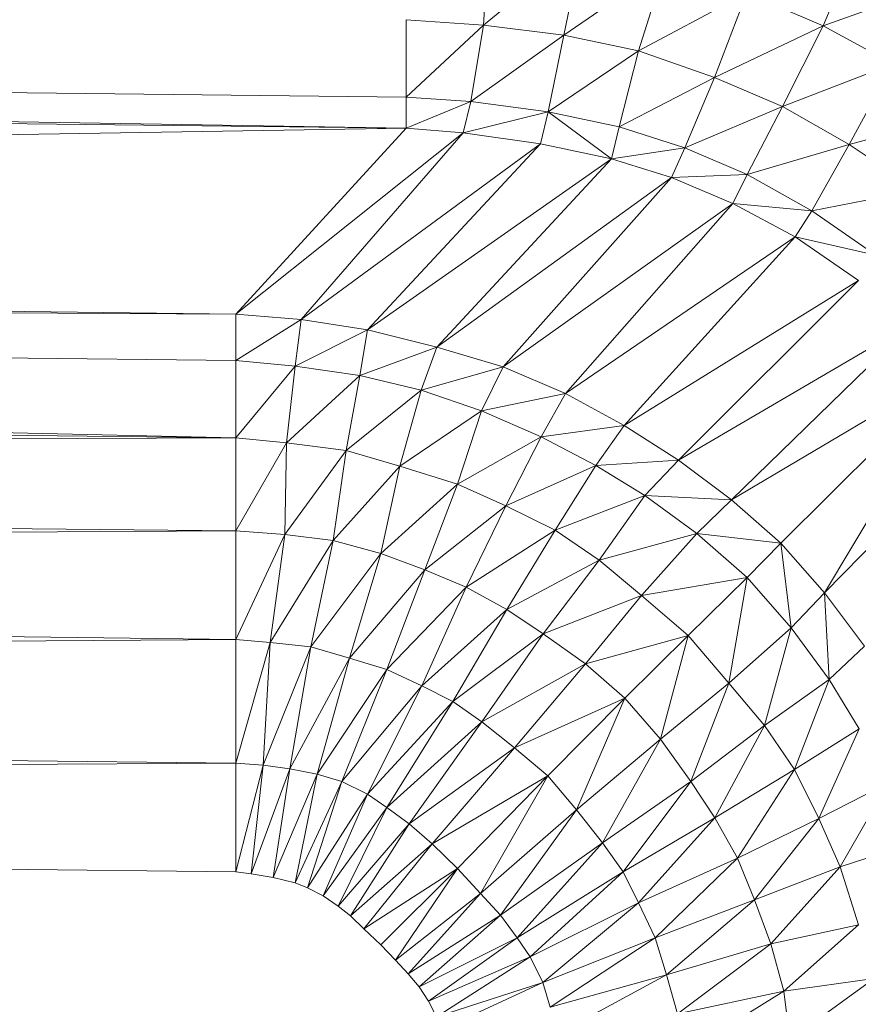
# Model space of a CAD drawing. Header units: metres. Extents: x 391.1 to 427.5, y 12.7 to 29.9.
# Tile 77 of 212: x 410.1411 to 410.1775, y 14.8713 to 14.9142. Entities that reach past the tile are written whole.
import ezdxf

# ---------------------------------------------------------------- set-up
doc = ezdxf.new("R2010")
doc.units = ezdxf.units.M
doc.layers.add('02_MOBILIARIO', color=7, linetype='Continuous', lineweight=18)

# ---------------------------------------------------------------- blocks, each defined once
blk = doc.blocks.new('Family - Plats de dutxa PS-1-153666-01_CLI_AIRE_PS1')
at = {"layer": '02_MOBILIARIO', "color": 253, "true_color": 0xaaaaaa}
for p, q in [((0.707793, 0.733558), (0.708066, 0.737659)), ((0.708066, 0.737659), (0.707793, 0.733558)), ((0.712103, 0.737112), (0.707793, 0.733558)), ((0.707793, 0.733558), (0.712103, 0.737112)), ((0.711293, 0.733124), (0.712103, 0.737112)), ((0.712103, 0.737112), (0.711293, 0.733124)), ((0.724098, 0.737171), (0.722579, 0.733531)), ((0.722579, 0.733531), (0.724098, 0.737171)), ((0.715712, 0.73618), (0.711293, 0.733124)), ((0.711293, 0.733124), (0.715712, 0.73618)), ((0.714548, 0.732452), (0.715712, 0.73618)), ((0.715712, 0.73618), (0.714548, 0.732452)), ((0.727632, 0.735335), (0.722579, 0.733531)), ((0.722579, 0.733531), (0.727632, 0.735335)), ((0.719247, 0.734957), (0.714548, 0.732452)), ((0.714548, 0.732452), (0.719247, 0.734957)), ((0.717854, 0.73129), (0.719247, 0.734957)), ((0.719247, 0.734957), (0.717854, 0.73129)), ((0.719247, 0.734957), (0.722579, 0.733531)), ((0.722579, 0.733531), (0.719247, 0.734957)), ((0.409997, 0.7338), (0.704435, 0.729081)), ((0.704435, 0.729081), (0.409997, 0.7338)), ((0.409997, 0.7338), (0.704435, 0.730429)), ((0.704435, 0.730429), (0.409997, 0.7338)), ((0.704435, 0.7338), (0.704435, 0.730429)), ((0.704435, 0.730429), (0.704435, 0.7338)), ((0.704435, 0.7338), (0.707793, 0.733558)), ((0.707793, 0.733558), (0.704435, 0.7338)), ((0.707793, 0.733558), (0.704435, 0.730429)), ((0.704435, 0.730429), (0.707793, 0.733558)), ((0.707248, 0.730237), (0.707793, 0.733558)), ((0.707793, 0.733558), (0.707248, 0.730237)), ((0.707793, 0.733558), (0.711293, 0.733124)), ((0.711293, 0.733124), (0.707793, 0.733558)), ((0.722579, 0.733531), (0.717854, 0.73129)), ((0.717854, 0.73129), (0.722579, 0.733531)), ((0.722579, 0.733531), (0.72081, 0.730019)), ((0.72081, 0.730019), (0.722579, 0.733531)), ((0.722579, 0.733531), (0.725607, 0.731878)), ((0.725607, 0.731878), (0.722579, 0.733531)), ((0.711293, 0.733124), (0.707248, 0.730237)), ((0.707248, 0.730237), (0.711293, 0.733124)), ((0.710613, 0.729785), (0.711293, 0.733124)), ((0.711293, 0.733124), (0.710613, 0.729785)), ((0.711293, 0.733124), (0.714548, 0.732452)), ((0.714548, 0.732452), (0.711293, 0.733124)), ((0.409997, 0.732452), (0.704435, 0.729081)), ((0.704435, 0.729081), (0.409997, 0.732452)), ((0.714548, 0.732452), (0.710613, 0.729785)), ((0.710613, 0.729785), (0.714548, 0.732452)), ((0.713706, 0.72914), (0.714548, 0.732452)), ((0.714548, 0.732452), (0.713706, 0.72914)), ((0.714548, 0.732452), (0.717854, 0.73129)), ((0.717854, 0.73129), (0.714548, 0.732452)), ((0.725607, 0.731878), (0.72081, 0.730019)), ((0.72081, 0.730019), (0.725607, 0.731878)), ((0.725607, 0.731878), (0.7237, 0.728375)), ((0.7237, 0.728375), (0.725607, 0.731878)), ((0.717854, 0.73129), (0.713706, 0.72914)), ((0.713706, 0.72914), (0.717854, 0.73129)), ((0.716562, 0.728223), (0.717854, 0.73129)), ((0.717854, 0.73129), (0.716562, 0.728223)), ((0.717854, 0.73129), (0.72081, 0.730019)), ((0.72081, 0.730019), (0.717854, 0.73129)), ((0.704435, 0.729081), (0.704435, 0.730429)), ((0.707248, 0.730237), (0.704435, 0.730429)), ((0.704435, 0.729081), (0.704435, 0.730429)), ((0.704435, 0.730429), (0.707248, 0.730237)), ((0.707248, 0.730237), (0.704435, 0.729081)), ((0.704435, 0.729081), (0.707248, 0.730237)), ((0.706908, 0.728879), (0.707248, 0.730237)), ((0.707248, 0.730237), (0.706908, 0.728879)), ((0.710613, 0.729785), (0.707248, 0.730237)), ((0.707248, 0.730237), (0.710613, 0.729785)), ((0.710613, 0.729785), (0.706908, 0.728879)), ((0.706908, 0.728879), (0.710613, 0.729785)), ((0.710613, 0.729785), (0.710273, 0.728393)), ((0.710613, 0.729785), (0.710273, 0.728393)), ((0.713706, 0.72914), (0.710613, 0.729785)), ((0.713367, 0.727748), (0.710613, 0.729785)), ((0.710613, 0.729785), (0.713706, 0.72914)), ((0.710613, 0.729785), (0.713367, 0.727748)), ((0.72081, 0.730019), (0.716562, 0.728223)), ((0.716562, 0.728223), (0.72081, 0.730019)), ((0.719267, 0.727059), (0.72081, 0.730019)), ((0.72081, 0.730019), (0.719267, 0.727059)), ((0.72081, 0.730019), (0.7237, 0.728375)), ((0.7237, 0.728375), (0.72081, 0.730019)), ((0.728874, 0.729771), (0.7237, 0.728375)), ((0.7237, 0.728375), (0.728874, 0.729771)), ((0.704435, 0.729081), (0.409997, 0.724362)), ((0.409997, 0.724362), (0.704435, 0.729081)), ((0.704435, 0.729081), (0.697019, 0.720991)), ((0.697019, 0.720991), (0.704435, 0.729081)), ((0.706908, 0.728879), (0.697019, 0.720991)), ((0.697019, 0.720991), (0.706908, 0.728879)), ((0.699866, 0.720754), (0.706908, 0.728879)), ((0.706908, 0.728879), (0.699866, 0.720754)), ((0.704435, 0.729081), (0.706908, 0.728879)), ((0.706908, 0.728879), (0.704435, 0.729081)), ((0.706908, 0.728879), (0.710273, 0.728393)), ((0.710273, 0.728393), (0.706908, 0.728879)), ((0.713367, 0.727748), (0.713706, 0.72914)), ((0.713367, 0.727748), (0.713706, 0.72914)), ((0.716562, 0.728223), (0.713706, 0.72914)), ((0.713706, 0.72914), (0.716562, 0.728223)), ((0.710273, 0.728393), (0.699866, 0.720754)), ((0.699866, 0.720754), (0.710273, 0.728393)), ((0.702759, 0.720304), (0.710273, 0.728393)), ((0.710273, 0.728393), (0.702759, 0.720304)), ((0.710273, 0.728393), (0.713367, 0.727748)), ((0.713367, 0.727748), (0.710273, 0.728393)), ((0.7237, 0.728375), (0.719267, 0.727059)), ((0.719267, 0.727059), (0.7237, 0.728375)), ((0.722075, 0.725476), (0.7237, 0.728375)), ((0.7237, 0.728375), (0.722075, 0.725476)), ((0.7237, 0.728375), (0.726682, 0.726384)), ((0.726682, 0.726384), (0.7237, 0.728375)), ((0.716562, 0.728223), (0.713367, 0.727748)), ((0.713367, 0.727748), (0.716562, 0.728223)), ((0.715984, 0.726933), (0.716562, 0.728223)), ((0.716562, 0.728223), (0.715984, 0.726933)), ((0.719267, 0.727059), (0.716562, 0.728223)), ((0.716562, 0.728223), (0.719267, 0.727059)), ((0.713367, 0.727748), (0.702759, 0.720304)), ((0.702759, 0.720304), (0.713367, 0.727748)), ((0.705764, 0.719553), (0.713367, 0.727748)), ((0.713367, 0.727748), (0.705764, 0.719553)), ((0.713367, 0.727748), (0.715984, 0.726933)), ((0.715984, 0.726933), (0.713367, 0.727748)), ((0.715984, 0.726933), (0.705764, 0.719553)), ((0.705764, 0.719553), (0.715984, 0.726933)), ((0.708656, 0.71869), (0.715984, 0.726933)), ((0.715984, 0.726933), (0.708656, 0.71869)), ((0.719267, 0.727059), (0.715984, 0.726933)), ((0.715984, 0.726933), (0.719267, 0.727059)), ((0.715984, 0.726933), (0.71865, 0.725804)), ((0.71865, 0.725804), (0.715984, 0.726933)), ((0.71865, 0.725804), (0.719267, 0.727059)), ((0.719267, 0.727059), (0.71865, 0.725804)), ((0.719267, 0.727059), (0.722075, 0.725476)), ((0.722075, 0.725476), (0.719267, 0.727059)), ((0.726682, 0.726384), (0.722075, 0.725476)), ((0.722075, 0.725476), (0.726682, 0.726384)), ((0.71865, 0.725804), (0.708656, 0.71869)), ((0.708656, 0.71869), (0.71865, 0.725804)), ((0.711361, 0.717527), (0.71865, 0.725804)), ((0.71865, 0.725804), (0.711361, 0.717527)), ((0.71865, 0.725804), (0.721359, 0.724354)), ((0.722075, 0.725476), (0.71865, 0.725804)), ((0.721359, 0.724354), (0.71865, 0.725804)), ((0.71865, 0.725804), (0.722075, 0.725476)), ((0.721359, 0.724354), (0.722075, 0.725476)), ((0.722075, 0.725476), (0.721359, 0.724354)), ((0.722075, 0.725476), (0.724867, 0.723552)), ((0.724867, 0.723552), (0.722075, 0.725476)), ((0.409997, 0.724362), (0.697019, 0.720991)), ((0.697019, 0.720991), (0.409997, 0.724362)), ((0.721359, 0.724354), (0.711361, 0.717527)), ((0.711361, 0.717527), (0.721359, 0.724354)), ((0.713916, 0.716138), (0.721359, 0.724354)), ((0.721359, 0.724354), (0.713916, 0.716138)), ((0.721359, 0.724354), (0.724113, 0.72245)), ((0.724867, 0.723552), (0.721359, 0.724354)), ((0.724113, 0.72245), (0.721359, 0.724354)), ((0.721359, 0.724354), (0.724867, 0.723552)), ((0.724113, 0.72245), (0.713916, 0.716138)), ((0.713916, 0.716138), (0.724113, 0.72245)), ((0.716282, 0.714637), (0.724113, 0.72245)), ((0.724113, 0.72245), (0.716282, 0.714637)), ((0.409997, 0.722339), (0.697019, 0.715598)), ((0.697019, 0.715598), (0.409997, 0.722339)), ((0.409997, 0.722339), (0.697019, 0.718969)), ((0.697019, 0.720991), (0.409997, 0.722339)), ((0.697019, 0.718969), (0.409997, 0.722339)), ((0.409997, 0.722339), (0.697019, 0.720991)), ((0.697019, 0.720991), (0.697019, 0.718969)), ((0.699866, 0.720754), (0.697019, 0.720991)), ((0.697019, 0.718969), (0.697019, 0.720991)), ((0.697019, 0.720991), (0.699866, 0.720754)), ((0.699866, 0.720754), (0.697019, 0.718969)), ((0.697019, 0.718969), (0.699866, 0.720754)), ((0.699603, 0.718728), (0.699866, 0.720754)), ((0.699866, 0.720754), (0.699603, 0.718728)), ((0.702759, 0.720304), (0.699866, 0.720754)), ((0.699866, 0.720754), (0.702759, 0.720304)), ((0.702759, 0.720304), (0.699603, 0.718728)), ((0.699603, 0.718728), (0.702759, 0.720304)), ((0.702421, 0.718315), (0.702759, 0.720304)), ((0.702759, 0.720304), (0.702421, 0.718315)), ((0.705764, 0.719553), (0.702759, 0.720304)), ((0.702759, 0.720304), (0.705764, 0.719553)), ((0.726512, 0.720634), (0.716282, 0.714637)), ((0.716282, 0.714637), (0.726512, 0.720634)), ((0.718593, 0.712901), (0.726512, 0.720634)), ((0.726512, 0.720634), (0.718593, 0.712901)), ((0.705764, 0.719553), (0.702421, 0.718315)), ((0.702421, 0.718315), (0.705764, 0.719553)), ((0.705088, 0.717677), (0.705764, 0.719553)), ((0.705764, 0.719553), (0.705088, 0.717677)), ((0.708656, 0.71869), (0.705764, 0.719553)), ((0.705764, 0.719553), (0.708656, 0.71869)), ((0.409997, 0.718969), (0.697019, 0.715598)), ((0.697019, 0.715598), (0.409997, 0.718969)), ((0.697019, 0.715598), (0.697019, 0.718969)), ((0.699603, 0.718728), (0.697019, 0.718969)), ((0.697019, 0.715598), (0.697019, 0.718969)), ((0.697019, 0.718969), (0.699603, 0.718728)), ((0.699603, 0.718728), (0.697019, 0.715598)), ((0.697019, 0.715598), (0.699603, 0.718728)), ((0.699227, 0.715387), (0.699603, 0.718728)), ((0.699603, 0.718728), (0.699227, 0.715387)), ((0.702421, 0.718315), (0.699603, 0.718728)), ((0.699603, 0.718728), (0.702421, 0.718315)), ((0.708656, 0.71869), (0.705088, 0.717677)), ((0.705088, 0.717677), (0.708656, 0.71869)), ((0.707717, 0.716776), (0.708656, 0.71869)), ((0.708656, 0.71869), (0.707717, 0.716776)), ((0.711361, 0.717527), (0.708656, 0.71869)), ((0.708656, 0.71869), (0.711361, 0.717527)), ((0.72857, 0.718834), (0.718593, 0.712901)), ((0.718593, 0.712901), (0.72857, 0.718834)), ((0.720739, 0.711018), (0.72857, 0.718834)), ((0.72857, 0.718834), (0.720739, 0.711018)), ((0.722637, 0.708856), (0.72857, 0.718834)), ((0.72857, 0.718834), (0.722637, 0.708856)), ((0.702421, 0.718315), (0.699227, 0.715387)), ((0.699227, 0.715387), (0.702421, 0.718315)), ((0.70182, 0.71505), (0.702421, 0.718315)), ((0.702421, 0.718315), (0.70182, 0.71505)), ((0.705088, 0.717677), (0.702421, 0.718315)), ((0.702421, 0.718315), (0.705088, 0.717677)), ((0.705088, 0.717677), (0.70182, 0.71505)), ((0.70182, 0.71505), (0.705088, 0.717677)), ((0.705088, 0.717677), (0.704152, 0.71437)), ((0.704152, 0.71437), (0.705088, 0.717677)), ((0.707717, 0.716776), (0.705088, 0.717677)), ((0.705088, 0.717677), (0.707717, 0.716776)), ((0.711361, 0.717527), (0.707717, 0.716776)), ((0.707717, 0.716776), (0.711361, 0.717527)), ((0.710309, 0.71565), (0.711361, 0.717527)), ((0.711361, 0.717527), (0.710309, 0.71565)), ((0.713916, 0.716138), (0.711361, 0.717527)), ((0.711361, 0.717527), (0.713916, 0.716138)), ((0.707717, 0.716776), (0.704152, 0.71437)), ((0.704152, 0.71437), (0.707717, 0.716776)), ((0.706669, 0.713582), (0.707717, 0.716776)), ((0.707717, 0.716776), (0.706669, 0.713582)), ((0.710309, 0.71565), (0.707717, 0.716776)), ((0.707717, 0.716776), (0.710309, 0.71565)), ((0.73037, 0.716775), (0.722637, 0.708856)), ((0.722637, 0.708856), (0.73037, 0.716775)), ((0.713916, 0.716138), (0.710309, 0.71565)), ((0.710309, 0.71565), (0.713916, 0.716138)), ((0.71268, 0.714408), (0.713916, 0.716138)), ((0.713916, 0.716138), (0.71268, 0.714408)), ((0.716282, 0.714637), (0.713916, 0.716138)), ((0.713916, 0.716138), (0.716282, 0.714637)), ((0.697019, 0.715598), (0.409997, 0.714444)), ((0.409997, 0.714444), (0.697019, 0.715598)), ((0.697019, 0.715598), (0.697019, 0.711553)), ((0.699227, 0.715387), (0.697019, 0.715598)), ((0.697019, 0.711553), (0.697019, 0.715598)), ((0.697019, 0.715598), (0.699227, 0.715387)), ((0.710309, 0.71565), (0.706669, 0.713582)), ((0.706669, 0.713582), (0.710309, 0.71565)), ((0.708773, 0.712644), (0.710309, 0.71565)), ((0.710309, 0.71565), (0.708773, 0.712644)), ((0.71268, 0.714408), (0.710309, 0.71565)), ((0.710309, 0.71565), (0.71268, 0.714408)), ((0.699227, 0.715387), (0.697019, 0.711553)), ((0.697019, 0.711553), (0.699227, 0.715387)), ((0.699156, 0.711395), (0.699227, 0.715387)), ((0.699227, 0.715387), (0.699156, 0.711395)), ((0.70182, 0.71505), (0.699227, 0.715387)), ((0.699227, 0.715387), (0.70182, 0.71505)), ((0.70182, 0.71505), (0.699156, 0.711395)), ((0.699156, 0.711395), (0.70182, 0.71505)), ((0.70126, 0.711132), (0.70182, 0.71505)), ((0.70182, 0.71505), (0.70126, 0.711132)), ((0.70182, 0.71505), (0.704152, 0.71437)), ((0.704152, 0.71437), (0.70182, 0.71505)), ((0.409997, 0.714444), (0.697019, 0.711553)), ((0.697019, 0.711553), (0.409997, 0.714444)), ((0.704152, 0.71437), (0.70126, 0.711132)), ((0.70126, 0.711132), (0.704152, 0.71437)), ((0.703326, 0.710569), (0.704152, 0.71437)), ((0.704152, 0.71437), (0.703326, 0.710569)), ((0.704152, 0.71437), (0.706669, 0.713582)), ((0.706669, 0.713582), (0.704152, 0.71437)), ((0.71268, 0.714408), (0.708773, 0.712644)), ((0.708773, 0.712644), (0.71268, 0.714408)), ((0.710914, 0.711593), (0.71268, 0.714408)), ((0.71268, 0.714408), (0.710914, 0.711593)), ((0.716282, 0.714637), (0.71268, 0.714408)), ((0.71268, 0.714408), (0.716282, 0.714637)), ((0.714821, 0.713095), (0.71268, 0.714408)), ((0.71268, 0.714408), (0.714821, 0.713095)), ((0.714821, 0.713095), (0.716282, 0.714637)), ((0.716282, 0.714637), (0.714821, 0.713095)), ((0.718593, 0.712901), (0.716282, 0.714637)), ((0.716282, 0.714637), (0.718593, 0.712901)), ((0.706669, 0.713582), (0.703326, 0.710569)), ((0.703326, 0.710569), (0.706669, 0.713582)), ((0.706669, 0.713582), (0.705242, 0.709856)), ((0.705242, 0.709856), (0.706669, 0.713582)), ((0.708773, 0.712644), (0.706669, 0.713582)), ((0.706669, 0.713582), (0.708773, 0.712644)), ((0.714821, 0.713095), (0.710914, 0.711593)), ((0.710914, 0.711593), (0.714821, 0.713095)), ((0.71283, 0.71028), (0.714821, 0.713095)), ((0.714821, 0.713095), (0.71283, 0.71028)), ((0.718593, 0.712901), (0.714821, 0.713095)), ((0.717075, 0.711443), (0.714821, 0.713095)), ((0.714821, 0.713095), (0.718593, 0.712901)), ((0.714821, 0.713095), (0.717075, 0.711443)), ((0.708773, 0.712644), (0.705242, 0.709856)), ((0.705242, 0.709856), (0.708773, 0.712644)), ((0.707045, 0.709105), (0.708773, 0.712644)), ((0.708773, 0.712644), (0.707045, 0.709105)), ((0.710914, 0.711593), (0.708773, 0.712644)), ((0.708773, 0.712644), (0.710914, 0.711593)), ((0.717075, 0.711443), (0.718593, 0.712901)), ((0.718593, 0.712901), (0.717075, 0.711443)), ((0.720739, 0.711018), (0.718593, 0.712901)), ((0.718593, 0.712901), (0.720739, 0.711018)), ((0.697019, 0.711553), (0.409997, 0.710205)), ((0.409997, 0.710205), (0.697019, 0.711553)), ((0.697019, 0.711553), (0.697019, 0.706834)), ((0.697019, 0.706834), (0.697019, 0.711553)), ((0.697019, 0.711553), (0.699156, 0.711395)), ((0.699156, 0.711395), (0.697019, 0.711553)), ((0.699156, 0.711395), (0.697019, 0.706834)), ((0.697019, 0.706834), (0.699156, 0.711395)), ((0.698518, 0.706692), (0.699156, 0.711395)), ((0.699156, 0.711395), (0.698518, 0.706692)), ((0.699156, 0.711395), (0.70126, 0.711132)), ((0.70126, 0.711132), (0.699156, 0.711395)), ((0.710914, 0.711593), (0.707045, 0.709105)), ((0.707045, 0.709105), (0.710914, 0.711593)), ((0.70881, 0.70813), (0.710914, 0.711593)), ((0.710914, 0.711593), (0.70881, 0.70813)), ((0.71283, 0.71028), (0.710914, 0.711593)), ((0.710914, 0.711593), (0.71283, 0.71028)), ((0.717075, 0.711443), (0.71283, 0.71028)), ((0.71283, 0.71028), (0.717075, 0.711443)), ((0.714671, 0.708741), (0.717075, 0.711443)), ((0.717075, 0.711443), (0.714671, 0.708741)), ((0.720739, 0.711018), (0.717075, 0.711443)), ((0.719267, 0.70953), (0.717075, 0.711443)), ((0.717075, 0.711443), (0.720739, 0.711018)), ((0.717075, 0.711443), (0.719267, 0.70953)), ((0.70126, 0.711132), (0.698518, 0.706692)), ((0.698518, 0.706692), (0.70126, 0.711132)), ((0.700283, 0.706505), (0.70126, 0.711132)), ((0.70126, 0.711132), (0.700283, 0.706505)), ((0.70126, 0.711132), (0.703326, 0.710569)), ((0.703326, 0.710569), (0.70126, 0.711132)), ((0.719267, 0.70953), (0.720739, 0.711018)), ((0.720739, 0.711018), (0.719267, 0.70953)), ((0.722637, 0.708856), (0.720739, 0.711018)), ((0.72118, 0.707339), (0.720739, 0.711018)), ((0.720739, 0.711018), (0.722637, 0.708856)), ((0.720739, 0.711018), (0.72118, 0.707339)), ((0.703326, 0.710569), (0.700283, 0.706505)), ((0.700283, 0.706505), (0.703326, 0.710569)), ((0.701974, 0.706017), (0.703326, 0.710569)), ((0.703326, 0.710569), (0.701974, 0.706017)), ((0.703326, 0.710569), (0.705242, 0.709856)), ((0.705242, 0.709856), (0.703326, 0.710569)), ((0.409997, 0.710205), (0.697019, 0.706834)), ((0.697019, 0.706834), (0.409997, 0.710205)), ((0.71283, 0.71028), (0.70881, 0.70813)), ((0.70881, 0.70813), (0.71283, 0.71028)), ((0.710388, 0.707079), (0.71283, 0.71028)), ((0.71283, 0.71028), (0.710388, 0.707079)), ((0.714671, 0.708741), (0.71283, 0.71028)), ((0.71283, 0.71028), (0.714671, 0.708741)), ((0.705242, 0.709856), (0.701974, 0.706017)), ((0.701974, 0.706017), (0.705242, 0.709856)), ((0.703589, 0.705529), (0.705242, 0.709856)), ((0.705242, 0.709856), (0.703589, 0.705529)), ((0.705242, 0.709856), (0.707045, 0.709105)), ((0.707045, 0.709105), (0.705242, 0.709856)), ((0.719267, 0.70953), (0.714671, 0.708741)), ((0.714671, 0.708741), (0.719267, 0.70953)), ((0.716697, 0.707003), (0.719267, 0.70953)), ((0.719267, 0.70953), (0.716697, 0.707003)), ((0.718477, 0.704934), (0.719267, 0.70953)), ((0.719267, 0.70953), (0.718477, 0.704934)), ((0.72118, 0.707339), (0.719267, 0.70953)), ((0.719267, 0.70953), (0.72118, 0.707339)), ((0.707045, 0.709105), (0.703589, 0.705529)), ((0.703589, 0.705529), (0.707045, 0.709105)), ((0.705109, 0.704811), (0.707045, 0.709105)), ((0.707045, 0.709105), (0.705109, 0.704811)), ((0.707045, 0.709105), (0.70881, 0.70813)), ((0.70881, 0.70813), (0.707045, 0.709105)), ((0.714671, 0.708741), (0.710388, 0.707079)), ((0.710388, 0.707079), (0.714671, 0.708741)), ((0.714671, 0.708741), (0.712229, 0.705765)), ((0.712229, 0.705765), (0.714671, 0.708741)), ((0.716697, 0.707003), (0.714671, 0.708741)), ((0.714671, 0.708741), (0.716697, 0.707003)), ((0.722637, 0.708856), (0.72118, 0.707339)), ((0.72118, 0.707339), (0.722637, 0.708856)), ((0.724373, 0.706546), (0.722637, 0.708856)), ((0.722831, 0.705085), (0.722637, 0.708856)), ((0.722637, 0.708856), (0.724373, 0.706546)), ((0.722637, 0.708856), (0.722831, 0.705085)), ((0.70881, 0.70813), (0.705109, 0.704811)), ((0.705109, 0.704811), (0.70881, 0.70813)), ((0.706458, 0.704137), (0.70881, 0.70813)), ((0.70881, 0.70813), (0.706458, 0.704137)), ((0.70881, 0.70813), (0.710388, 0.707079)), ((0.710388, 0.707079), (0.70881, 0.70813)), ((0.710388, 0.707079), (0.706458, 0.704137)), ((0.706458, 0.704137), (0.710388, 0.707079)), ((0.707721, 0.70324), (0.710388, 0.707079)), ((0.710388, 0.707079), (0.707721, 0.70324)), ((0.710388, 0.707079), (0.712229, 0.705765)), ((0.712229, 0.705765), (0.710388, 0.707079)), ((0.716697, 0.707003), (0.712229, 0.705765)), ((0.712229, 0.705765), (0.716697, 0.707003)), ((0.713941, 0.704275), (0.716697, 0.707003)), ((0.716697, 0.707003), (0.713941, 0.704275)), ((0.715502, 0.702493), (0.716697, 0.707003)), ((0.716697, 0.707003), (0.715502, 0.702493)), ((0.718477, 0.704934), (0.716697, 0.707003)), ((0.716697, 0.707003), (0.718477, 0.704934)), ((0.72118, 0.707339), (0.718477, 0.704934)), ((0.718477, 0.704934), (0.72118, 0.707339)), ((0.720016, 0.703094), (0.72118, 0.707339)), ((0.72118, 0.707339), (0.720016, 0.703094)), ((0.722831, 0.705085), (0.72118, 0.707339)), ((0.72118, 0.707339), (0.722831, 0.705085)), ((0.697019, 0.706834), (0.409997, 0.704811)), ((0.409997, 0.704811), (0.697019, 0.706834)), ((0.697019, 0.706834), (0.697019, 0.701441)), ((0.698518, 0.706692), (0.697019, 0.706834)), ((0.697019, 0.701441), (0.697019, 0.706834)), ((0.697019, 0.706834), (0.698518, 0.706692)), ((0.698518, 0.706692), (0.697019, 0.701441)), ((0.697019, 0.701441), (0.698518, 0.706692)), ((0.698217, 0.701357), (0.698518, 0.706692)), ((0.698518, 0.706692), (0.698217, 0.701357)), ((0.700283, 0.706505), (0.698518, 0.706692)), ((0.698518, 0.706692), (0.700283, 0.706505)), ((0.724373, 0.706546), (0.722831, 0.705085)), ((0.722831, 0.705085), (0.724373, 0.706546)), ((0.700283, 0.706505), (0.698217, 0.701357)), ((0.698217, 0.701357), (0.700283, 0.706505)), ((0.699367, 0.701205), (0.700283, 0.706505)), ((0.700283, 0.706505), (0.699367, 0.701205)), ((0.701974, 0.706017), (0.700283, 0.706505)), ((0.700283, 0.706505), (0.701974, 0.706017)), ((0.701974, 0.706017), (0.699367, 0.701205)), ((0.699367, 0.701205), (0.701974, 0.706017)), ((0.700561, 0.700966), (0.701974, 0.706017)), ((0.701974, 0.706017), (0.700561, 0.700966)), ((0.703589, 0.705529), (0.701974, 0.706017)), ((0.701974, 0.706017), (0.703589, 0.705529)), ((0.712229, 0.705765), (0.707721, 0.70324)), ((0.707721, 0.70324), (0.712229, 0.705765)), ((0.709154, 0.702115), (0.712229, 0.705765)), ((0.712229, 0.705765), (0.709154, 0.702115)), ((0.712229, 0.705765), (0.713941, 0.704275)), ((0.713941, 0.704275), (0.712229, 0.705765)), ((0.703589, 0.705529), (0.700561, 0.700966)), ((0.700561, 0.700966), (0.703589, 0.705529)), ((0.701635, 0.700646), (0.703589, 0.705529)), ((0.703589, 0.705529), (0.701635, 0.700646)), ((0.705109, 0.704811), (0.703589, 0.705529)), ((0.703589, 0.705529), (0.705109, 0.704811)), ((0.409997, 0.704811), (0.697019, 0.701441)), ((0.697019, 0.701441), (0.409997, 0.704811)), ((0.705109, 0.704811), (0.701635, 0.700646)), ((0.701635, 0.700646), (0.705109, 0.704811)), ((0.702753, 0.700099), (0.705109, 0.704811)), ((0.705109, 0.704811), (0.702753, 0.700099)), ((0.706458, 0.704137), (0.705109, 0.704811)), ((0.705109, 0.704811), (0.706458, 0.704137)), ((0.715502, 0.702493), (0.718477, 0.704934)), ((0.718477, 0.704934), (0.715502, 0.702493)), ((0.716815, 0.700652), (0.718477, 0.704934)), ((0.718477, 0.704934), (0.716815, 0.700652)), ((0.720016, 0.703094), (0.718477, 0.704934)), ((0.718477, 0.704934), (0.720016, 0.703094)), ((0.722831, 0.705085), (0.720016, 0.703094)), ((0.720016, 0.703094), (0.722831, 0.705085)), ((0.72133, 0.701178), (0.722831, 0.705085)), ((0.722831, 0.705085), (0.72133, 0.701178)), ((0.724144, 0.702943), (0.722831, 0.705085)), ((0.722831, 0.705085), (0.724144, 0.702943)), ((0.706458, 0.704137), (0.702753, 0.700099)), ((0.702753, 0.700099), (0.706458, 0.704137)), ((0.703589, 0.699521), (0.706458, 0.704137)), ((0.706458, 0.704137), (0.703589, 0.699521)), ((0.707721, 0.70324), (0.706458, 0.704137)), ((0.706458, 0.704137), (0.707721, 0.70324)), ((0.713941, 0.704275), (0.709154, 0.702115)), ((0.709154, 0.702115), (0.713941, 0.704275)), ((0.710604, 0.700904), (0.713941, 0.704275)), ((0.713941, 0.704275), (0.710604, 0.700904)), ((0.711851, 0.699418), (0.713941, 0.704275)), ((0.713941, 0.704275), (0.711851, 0.699418)), ((0.713941, 0.704275), (0.715502, 0.702493)), ((0.715502, 0.702493), (0.713941, 0.704275)), ((0.707721, 0.70324), (0.703589, 0.699521)), ((0.703589, 0.699521), (0.707721, 0.70324)), ((0.707721, 0.70324), (0.704566, 0.698808)), ((0.704566, 0.698808), (0.707721, 0.70324)), ((0.709154, 0.702115), (0.707721, 0.70324)), ((0.707721, 0.70324), (0.709154, 0.702115)), ((0.720016, 0.703094), (0.716815, 0.700652)), ((0.716815, 0.700652), (0.720016, 0.703094)), ((0.717866, 0.699074), (0.720016, 0.703094)), ((0.720016, 0.703094), (0.717866, 0.699074)), ((0.72133, 0.701178), (0.720016, 0.703094)), ((0.720016, 0.703094), (0.72133, 0.701178)), ((0.724144, 0.702943), (0.72133, 0.701178)), ((0.72133, 0.701178), (0.724144, 0.702943)), ((0.72238, 0.699037), (0.724144, 0.702943)), ((0.724144, 0.702943), (0.72238, 0.699037)), ((0.715502, 0.702493), (0.711851, 0.699418)), ((0.711851, 0.699418), (0.715502, 0.702493)), ((0.712976, 0.697985), (0.715502, 0.702493)), ((0.715502, 0.702493), (0.712976, 0.697985)), ((0.715502, 0.702493), (0.716815, 0.700652)), ((0.716815, 0.700652), (0.715502, 0.702493)), ((0.709154, 0.702115), (0.704566, 0.698808)), ((0.704566, 0.698808), (0.709154, 0.702115)), ((0.705572, 0.697934), (0.709154, 0.702115)), ((0.709154, 0.702115), (0.705572, 0.697934)), ((0.710604, 0.700904), (0.709154, 0.702115)), ((0.709154, 0.702115), (0.710604, 0.700904)), ((0.697019, 0.701441), (0.409997, 0.700092)), ((0.409997, 0.700092), (0.697019, 0.701441)), ((0.697019, 0.701441), (0.697019, 0.696721)), ((0.698217, 0.701357), (0.697019, 0.701441)), ((0.697019, 0.696721), (0.697019, 0.701441)), ((0.697019, 0.701441), (0.698217, 0.701357)), ((0.698217, 0.701357), (0.697019, 0.696721)), ((0.697019, 0.696721), (0.698217, 0.701357)), ((0.697697, 0.696631), (0.698217, 0.701357)), ((0.698217, 0.701357), (0.697697, 0.696631)), ((0.699367, 0.701205), (0.697697, 0.696631)), ((0.697697, 0.696631), (0.699367, 0.701205)), ((0.699367, 0.701205), (0.698217, 0.701357)), ((0.698217, 0.701357), (0.699367, 0.701205)), ((0.698651, 0.696479), (0.699367, 0.701205)), ((0.699367, 0.701205), (0.698651, 0.696479)), ((0.700561, 0.700966), (0.698651, 0.696479)), ((0.698651, 0.696479), (0.700561, 0.700966)), ((0.700561, 0.700966), (0.699367, 0.701205)), ((0.699367, 0.701205), (0.700561, 0.700966)), ((0.699606, 0.696241), (0.700561, 0.700966)), ((0.700561, 0.700966), (0.699606, 0.696241)), ((0.701635, 0.700646), (0.700561, 0.700966)), ((0.700561, 0.700966), (0.701635, 0.700646)), ((0.72133, 0.701178), (0.717866, 0.699074)), ((0.717866, 0.699074), (0.72133, 0.701178)), ((0.718842, 0.697309), (0.72133, 0.701178)), ((0.72133, 0.701178), (0.718842, 0.697309)), ((0.72238, 0.699037), (0.72133, 0.701178)), ((0.72133, 0.701178), (0.72238, 0.699037)), ((0.701635, 0.700646), (0.699606, 0.696241)), ((0.699606, 0.696241), (0.701635, 0.700646)), ((0.700149, 0.696024), (0.701635, 0.700646)), ((0.701635, 0.700646), (0.700149, 0.696024)), ((0.702753, 0.700099), (0.701635, 0.700646)), ((0.701635, 0.700646), (0.702753, 0.700099)), ((0.710604, 0.700904), (0.705572, 0.697934)), ((0.705572, 0.697934), (0.710604, 0.700904)), ((0.710604, 0.700904), (0.706672, 0.696868)), ((0.706672, 0.696868), (0.710604, 0.700904)), ((0.707666, 0.695784), (0.710604, 0.700904)), ((0.710604, 0.700904), (0.707666, 0.695784)), ((0.711851, 0.699418), (0.710604, 0.700904)), ((0.710604, 0.700904), (0.711851, 0.699418)), ((0.716815, 0.700652), (0.712976, 0.697985)), ((0.712976, 0.697985), (0.716815, 0.700652)), ((0.713873, 0.696721), (0.716815, 0.700652)), ((0.716815, 0.700652), (0.713873, 0.696721)), ((0.716815, 0.700652), (0.717866, 0.699074)), ((0.717866, 0.699074), (0.716815, 0.700652)), ((0.725386, 0.700573), (0.72238, 0.699037)), ((0.72238, 0.699037), (0.725386, 0.700573)), ((0.723319, 0.696933), (0.725386, 0.700573)), ((0.725386, 0.700573), (0.723319, 0.696933)), ((0.697019, 0.696721), (0.409997, 0.700092)), ((0.697019, 0.696721), (0.409997, 0.700092)), ((0.702753, 0.700099), (0.700149, 0.696024)), ((0.700149, 0.696024), (0.702753, 0.700099)), ((0.700821, 0.695677), (0.702753, 0.700099)), ((0.702753, 0.700099), (0.700821, 0.695677)), ((0.703589, 0.699521), (0.702753, 0.700099)), ((0.702753, 0.700099), (0.703589, 0.699521)), ((0.703589, 0.699521), (0.700821, 0.695677)), ((0.700821, 0.695677), (0.703589, 0.699521)), ((0.701473, 0.69522), (0.703589, 0.699521)), ((0.703589, 0.699521), (0.701473, 0.69522)), ((0.703589, 0.699521), (0.704566, 0.698808)), ((0.704566, 0.698808), (0.703589, 0.699521)), ((0.711851, 0.699418), (0.707666, 0.695784)), ((0.707666, 0.695784), (0.711851, 0.699418)), ((0.708544, 0.694829), (0.711851, 0.699418)), ((0.711851, 0.699418), (0.708544, 0.694829)), ((0.712976, 0.697985), (0.711851, 0.699418)), ((0.711851, 0.699418), (0.712976, 0.697985)), ((0.704566, 0.698808), (0.701473, 0.69522)), ((0.701473, 0.69522), (0.704566, 0.698808)), ((0.702012, 0.694799), (0.704566, 0.698808)), ((0.704566, 0.698808), (0.702012, 0.694799)), ((0.704566, 0.698808), (0.705572, 0.697934)), ((0.705572, 0.697934), (0.704566, 0.698808)), ((0.717866, 0.699074), (0.713873, 0.696721)), ((0.713873, 0.696721), (0.717866, 0.699074)), ((0.714548, 0.695373), (0.717866, 0.699074)), ((0.717866, 0.699074), (0.714548, 0.695373)), ((0.717866, 0.699074), (0.718842, 0.697309)), ((0.718842, 0.697309), (0.717866, 0.699074)), ((0.72238, 0.699037), (0.718842, 0.697309)), ((0.718842, 0.697309), (0.72238, 0.699037)), ((0.719592, 0.695505), (0.72238, 0.699037)), ((0.72238, 0.699037), (0.719592, 0.695505)), ((0.723319, 0.696933), (0.72238, 0.699037)), ((0.72238, 0.699037), (0.723319, 0.696933)), ((0.708544, 0.694829), (0.712976, 0.697985)), ((0.712976, 0.697985), (0.708544, 0.694829)), ((0.709257, 0.693853), (0.712976, 0.697985)), ((0.712976, 0.697985), (0.709257, 0.693853)), ((0.713873, 0.696721), (0.712976, 0.697985)), ((0.712976, 0.697985), (0.713873, 0.696721)), ((0.726512, 0.697981), (0.723319, 0.696933)), ((0.723319, 0.696933), (0.726512, 0.697981)), ((0.705572, 0.697934), (0.702012, 0.694799)), ((0.702012, 0.694799), (0.705572, 0.697934)), ((0.702597, 0.694244), (0.705572, 0.697934)), ((0.705572, 0.697934), (0.702597, 0.694244)), ((0.705572, 0.697934), (0.706672, 0.696868)), ((0.706672, 0.696868), (0.705572, 0.697934)), ((0.718842, 0.697309), (0.714548, 0.695373)), ((0.714548, 0.695373), (0.718842, 0.697309)), ((0.715265, 0.693853), (0.718842, 0.697309)), ((0.718842, 0.697309), (0.715265, 0.693853)), ((0.718842, 0.697309), (0.719592, 0.695505)), ((0.719592, 0.695505), (0.718842, 0.697309)), ((0.697697, 0.696631), (0.697019, 0.696721)), ((0.697697, 0.696631), (0.697019, 0.696721)), ((0.706672, 0.696868), (0.702597, 0.694244)), ((0.702597, 0.694244), (0.706672, 0.696868)), ((0.703332, 0.693539), (0.706672, 0.696868)), ((0.706672, 0.696868), (0.703332, 0.693539)), ((0.703977, 0.692878), (0.706672, 0.696868)), ((0.706672, 0.696868), (0.703977, 0.692878)), ((0.706672, 0.696868), (0.707666, 0.695784)), ((0.707666, 0.695784), (0.706672, 0.696868)), ((0.713873, 0.696721), (0.709257, 0.693853)), ((0.709257, 0.693853), (0.713873, 0.696721)), ((0.709835, 0.693016), (0.713873, 0.696721)), ((0.713873, 0.696721), (0.709835, 0.693016)), ((0.714548, 0.695373), (0.713873, 0.696721)), ((0.713873, 0.696721), (0.714548, 0.695373)), ((0.719592, 0.695505), (0.723319, 0.696933)), ((0.723319, 0.696933), (0.719592, 0.695505)), ((0.720305, 0.69359), (0.723319, 0.696933)), ((0.723319, 0.696933), (0.720305, 0.69359)), ((0.723319, 0.696933), (0.724107, 0.694416)), ((0.724107, 0.694416), (0.723319, 0.696933)), ((0.698651, 0.696479), (0.697697, 0.696631)), ((0.698651, 0.696479), (0.697697, 0.696631)), ((0.699606, 0.696241), (0.698651, 0.696479)), ((0.699606, 0.696241), (0.698651, 0.696479)), ((0.700149, 0.696024), (0.699606, 0.696241)), ((0.700149, 0.696024), (0.699606, 0.696241)), ((0.700821, 0.695677), (0.700149, 0.696024)), ((0.700821, 0.695677), (0.700149, 0.696024)), ((0.701473, 0.69522), (0.700821, 0.695677)), ((0.701473, 0.69522), (0.700821, 0.695677)), ((0.707666, 0.695784), (0.703977, 0.692878)), ((0.703977, 0.692878), (0.707666, 0.695784)), ((0.704517, 0.692278), (0.707666, 0.695784)), ((0.707666, 0.695784), (0.704517, 0.692278)), ((0.707666, 0.695784), (0.708544, 0.694829)), ((0.708544, 0.694829), (0.707666, 0.695784)), ((0.719592, 0.695505), (0.715265, 0.693853)), ((0.715265, 0.693853), (0.719592, 0.695505)), ((0.715753, 0.692237), (0.719592, 0.695505)), ((0.719592, 0.695505), (0.715753, 0.692237)), ((0.719592, 0.695505), (0.720305, 0.69359)), ((0.720305, 0.69359), (0.719592, 0.695505)), ((0.702012, 0.694799), (0.701473, 0.69522)), ((0.702012, 0.694799), (0.701473, 0.69522)), ((0.714548, 0.695373), (0.709835, 0.693016)), ((0.709835, 0.693016), (0.714548, 0.695373)), ((0.710383, 0.691899), (0.714548, 0.695373)), ((0.714548, 0.695373), (0.710383, 0.691899)), ((0.715265, 0.693853), (0.714548, 0.695373)), ((0.714548, 0.695373), (0.715265, 0.693853)), ((0.702597, 0.694244), (0.702012, 0.694799)), ((0.702597, 0.694244), (0.702012, 0.694799)), ((0.708544, 0.694829), (0.704517, 0.692278)), ((0.704517, 0.692278), (0.708544, 0.694829)), ((0.704996, 0.691722), (0.708544, 0.694829)), ((0.708544, 0.694829), (0.704996, 0.691722)), ((0.708544, 0.694829), (0.709257, 0.693853)), ((0.709257, 0.693853), (0.708544, 0.694829)), ((0.703332, 0.693539), (0.702597, 0.694244)), ((0.703332, 0.693539), (0.702597, 0.694244)), ((0.724107, 0.694416), (0.720305, 0.69359)), ((0.720305, 0.69359), (0.724107, 0.694416)), ((0.720868, 0.691524), (0.724107, 0.694416)), ((0.724107, 0.694416), (0.720868, 0.691524)), ((0.709257, 0.693853), (0.704996, 0.691722)), ((0.704996, 0.691722), (0.709257, 0.693853)), ((0.705413, 0.691085), (0.709257, 0.693853)), ((0.709257, 0.693853), (0.705413, 0.691085)), ((0.709835, 0.693016), (0.709257, 0.693853)), ((0.709257, 0.693853), (0.709835, 0.693016)), ((0.715265, 0.693853), (0.710383, 0.691899)), ((0.710383, 0.691899), (0.715265, 0.693853)), ((0.710703, 0.690825), (0.715265, 0.693853)), ((0.715265, 0.693853), (0.710703, 0.690825)), ((0.715753, 0.692237), (0.715265, 0.693853)), ((0.715265, 0.693853), (0.715753, 0.692237)), ((0.703977, 0.692878), (0.703332, 0.693539)), ((0.703977, 0.692878), (0.703332, 0.693539)), ((0.720305, 0.69359), (0.715753, 0.692237)), ((0.715753, 0.692237), (0.720305, 0.69359)), ((0.716241, 0.690547), (0.720305, 0.69359)), ((0.720305, 0.69359), (0.716241, 0.690547)), ((0.720305, 0.69359), (0.720868, 0.691524)), ((0.720868, 0.691524), (0.720305, 0.69359)), ((0.704517, 0.692278), (0.703977, 0.692878)), ((0.704517, 0.692278), (0.703977, 0.692878)), ((0.709835, 0.693016), (0.705413, 0.691085)), ((0.705413, 0.691085), (0.709835, 0.693016)), ((0.70576, 0.690412), (0.709835, 0.693016)), ((0.709835, 0.693016), (0.70576, 0.690412)), ((0.710383, 0.691899), (0.709835, 0.693016)), ((0.709835, 0.693016), (0.710383, 0.691899)), ((0.704996, 0.691722), (0.704517, 0.692278)), ((0.704996, 0.691722), (0.704517, 0.692278)), ((0.715753, 0.692237), (0.710703, 0.690825)), ((0.710703, 0.690825), (0.715753, 0.692237)), ((0.710941, 0.689631), (0.715753, 0.692237)), ((0.715753, 0.692237), (0.710941, 0.689631)), ((0.716241, 0.690547), (0.715753, 0.692237)), ((0.715753, 0.692237), (0.716241, 0.690547)), ((0.724786, 0.692083), (0.720868, 0.691524)), ((0.720868, 0.691524), (0.724786, 0.692083)), ((0.721131, 0.68942), (0.724786, 0.692083)), ((0.724786, 0.692083), (0.721131, 0.68942)), ((0.705413, 0.691085), (0.704996, 0.691722)), ((0.705413, 0.691085), (0.704996, 0.691722)), ((0.70576, 0.690412), (0.710383, 0.691899)), ((0.710383, 0.691899), (0.70576, 0.690412)), ((0.705977, 0.68987), (0.710383, 0.691899)), ((0.710383, 0.691899), (0.705977, 0.68987)), ((0.710703, 0.690825), (0.710383, 0.691899)), ((0.710383, 0.691899), (0.710703, 0.690825)), ((0.720868, 0.691524), (0.716241, 0.690547)), ((0.716241, 0.690547), (0.720868, 0.691524)), ((0.716429, 0.688781), (0.720868, 0.691524)), ((0.720868, 0.691524), (0.716429, 0.688781)), ((0.720868, 0.691524), (0.721131, 0.68942)), ((0.721131, 0.68942), (0.720868, 0.691524)), ((0.70576, 0.690412), (0.705413, 0.691085)), ((0.70576, 0.690412), (0.705413, 0.691085))]:
    blk.add_line(p, q, dxfattribs=at)
blk = doc.blocks.new('LONDR55-XX_ZZ-ARQ-CAA-M3D-Londres55_ifc-1-01_CLI_AIRE_PS1')
at = {"layer": '02_MOBILIARIO', "color": 253, "lineweight": 18, "true_color": 0xaaaaaa}
blk.add_blockref('Family - Plats de dutxa PS-1-153666-01_CLI_AIRE_PS1', (409.453442, 14.180351), dxfattribs=at)

msp = doc.modelspace()

# ---------------------------------------------------------------- block references
at = {"lineweight": 5}
msp.add_blockref('LONDR55-XX_ZZ-ARQ-CAA-M3D-Londres55_ifc-1-01_CLI_AIRE_PS1', (0, 0), dxfattribs=at)

doc.saveas('drawing.dxf')
